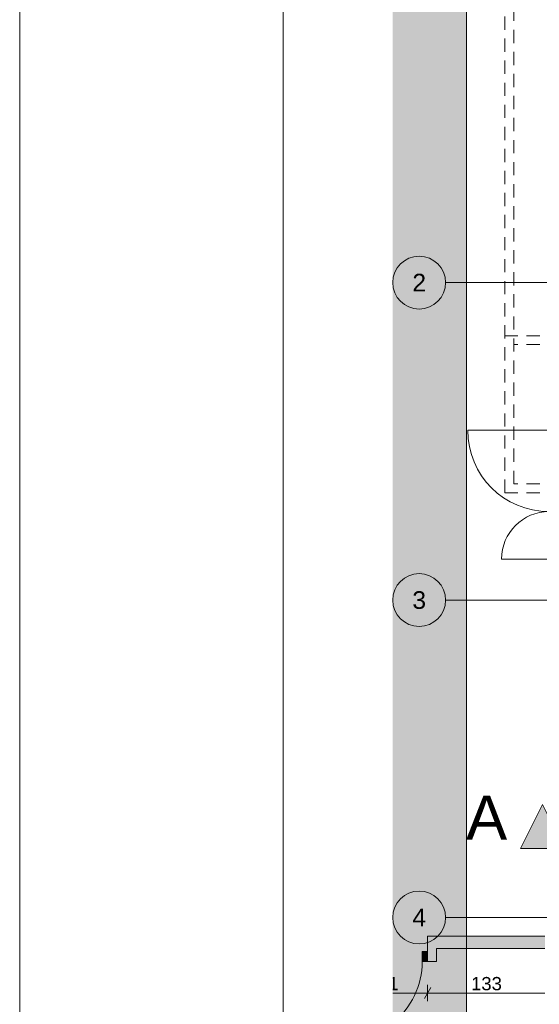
# Paper-space layout 'A-03 INWENTARYZACJA - PIĘTRO 0' of a CAD drawing. Header units: millimetres. Extents: x 0 to 594, y 0 to 297.
# Tile 2 of 11: x 0 to 59, y 100 to 211. Entities that reach past the tile are written whole.
import ezdxf
from ezdxf.xclip import XClip

# ---------------------------------------------------------------- set-up
doc = ezdxf.new("R2010")
doc.units = ezdxf.units.MM
doc.header["$MEASUREMENT"] = 0
doc.header["$XCLIPFRAME"] = 0
for name, pattern in [('DASHDOTX2', [1000, 500, -250, 0, -250]), ('Przer. długie kreski', [2.5, 1.5, -1]), ('PRZERYWANA_DU_A', [550, 350, -200])]:
    doc.linetypes.add(name, pattern=pattern)
for name, color, linetype, lineweight in [('0_Nr_pióra__2', 8, 'Continuous', 13), ('A_linie przekroju_Nr_pióra__1', 7, 'Continuous', 20), ('A_wymiary_Nr_pióra__1', 7, 'Continuous', 20), ('A_wymiary_Nr_pióra__2', 8, 'Continuous', 13), ('A_ściany_Nr_pióra__1', 7, 'Continuous', 20), ('Drzwi Archicad_Nr_pióra__1', 7, 'Continuous', 20)]:
    doc.layers.add(name, color=color, linetype=linetype, lineweight=lineweight)
for name, color, linetype, lineweight, true_color in [('A_Arkusz_Nr_pióra__255', 7, 'Continuous', 15, 0x242424), ('A_osie_Nr_pióra__16', 7, 'Continuous', 5, 0x0f0f0f), ('A_osie_Nr_pióra__76', 7, 'Continuous', 5, 0x2d2d2d), ('A_ściany_Nr_pióra__10', 7, 'Continuous', 13, 0x4b4b4b)]:
    doc.layers.add(name, color=color, linetype=linetype, lineweight=lineweight, true_color=true_color)
for name, color, linetype in [('A_linie przekroju', 7, 'Continuous'), ('A_podrys', 7, 'Continuous'), ('A_ściany', 7, 'Continuous'), ('Drzwi Archicad', 7, 'Continuous')]:
    doc.layers.add(name, color=color, linetype=linetype)
doc.styles.add('STYL_AUTOMATYCZNY_1', font='arial.ttf')
doc.styles.add('STYL_AUTOMATYCZNY_4', font='arial.ttf')

# ---------------------------------------------------------------- blocks, each defined once
blk = doc.blocks.new('Rysunek_2_2', base_point=(-1576.43, -299.44))
at = {"linetype": 'Continuous', "lineweight": 0, "true_color": 0x484848}
blk.add_hatch(color=251, dxfattribs=at).paths.add_polyline_path([(42.32, 9.64), (165.7, 9.64), (165.7, 79.64), (50.7, 79.64), (50.7, 288.45), (42.32, 288.45)])
at = {"layer": 'A_linie przekroju', "linetype": 'Continuous', "lineweight": 0, "true_color": 0x000000}
blk.add_hatch(color=18, dxfattribs=at).paths.add_polyline_path([(56.8, 117.47), (61.8, 117.47), (59.3, 122.47)])
at = {"layer": 'A_ściany', "linetype": 'Continuous', "lineweight": 0, "true_color": 0x000000}
for points in [[(46.27, 107.54), (46.27, 104.64), (47.27, 104.64), (47.27, 107.54)], [(59.59, 107.54), (47.27, 107.54), (47.27, 106.14), (59.59, 106.14)]]:
    blk.add_hatch(color=18, dxfattribs=at).paths.add_polyline_path(points)
at = {"layer": 'Drzwi Archicad', "linetype": 'Continuous', "lineweight": 0, "true_color": 0xfdfdfd}
blk.add_hatch(color=7, dxfattribs=at).paths.add_polyline_path([(46.27, 105.79), (45.67, 105.79), (45.67, 104.64), (46.27, 104.64)])
at = {"layer": '0_Nr_pióra__2', "color": 8, "linetype": 'PRZERYWANA_DU_A', "lineweight": 13, "flags": 128}
blk.add_lwpolyline([(50.7, 288.45), (50.7, 79.64), (165.7, 79.64), (165.7, 9.64)], dxfattribs=at)
at = {"layer": 'A_linie przekroju_Nr_pióra__1', "color": 7, "linetype": 'Continuous', "lineweight": 20, "flags": 128}
blk.add_lwpolyline([(56.8, 117.47), (61.8, 117.47), (59.3, 122.47)], close=True, dxfattribs=at)
at = {"layer": 'A_osie_Nr_pióra__16', "color": 250, "linetype": 'DASHDOTX2', "lineweight": 5, "true_color": 0x0f0f0f}
for p, q in [((68.57, 181.64), (48.32, 181.64)), ((68.57, 145.64), (48.32, 145.64)), ((68.57, 109.64), (48.32, 109.64))]:
    blk.add_line(p, q, dxfattribs=at)
at = {"layer": 'A_osie_Nr_pióra__76', "color": 250, "linetype": 'Continuous', "lineweight": 5, "true_color": 0x2d2d2d}
for centre in [(45.32, 181.64), (45.32, 145.64), (45.32, 109.64)]:
    blk.add_circle(centre, 3, dxfattribs=at)
at = {"layer": 'A_wymiary_Nr_pióra__1', "color": 7, "linetype": 'Continuous', "lineweight": 20}
blk.add_line((46.63, 101.7), (45.91, 100.45), dxfattribs=at)
at = {"layer": 'A_wymiary_Nr_pióra__2', "color": 8, "linetype": 'Continuous', "lineweight": 13}
for p, q in [((46.27, 100.14), (46.27, 102.01)), ((42.32, 101.07), (46.27, 101.07)), ((46.27, 101.07), (59.59, 101.07))]:
    blk.add_line(p, q, dxfattribs=at)
at = {"layer": 'A_ściany_Nr_pióra__1', "color": 7, "linetype": 'Continuous', "lineweight": 20}
for p, q in [((46.27, 107.54), (46.64, 107.54)), ((46.27, 105.79), (46.27, 107.54)), ((46.27, 104.64), (46.27, 105.79)), ((46.27, 104.64), (46.74, 104.64))]:
    blk.add_line(p, q, dxfattribs=at)
at = {"layer": 'A_ściany_Nr_pióra__1', "color": 7, "linetype": 'Continuous', "lineweight": 20, "flags": 128}
for points in [[(47.27, 107.54), (46.27, 107.54)], [(59.59, 107.54), (47.27, 107.54)], [(47.27, 106.14), (59.59, 106.14)], [(47.27, 104.64), (47.27, 106.14)], [(46.27, 104.64), (47.27, 104.64)]]:
    blk.add_lwpolyline(points, dxfattribs=at)
at = {"layer": 'A_ściany_Nr_pióra__10', "color": 251, "linetype": 'Przer. długie kreski', "lineweight": 13, "true_color": 0x4b4b4b}
for p, q in [((56.04, 158.81), (56.04, 218.64)), ((55.04, 157.81), (55.04, 217.64)), ((64, 175.61), (55.04, 175.61)), ((64, 174.61), (56.04, 174.61)), ((64, 158.81), (56.04, 158.81)), ((64, 157.81), (55.04, 157.81))]:
    blk.add_line(p, q, dxfattribs=at)
at = {"layer": 'Drzwi Archicad_Nr_pióra__1', "color": 7, "linetype": 'Continuous', "lineweight": 20}
for p, q in [((60.05, 164.89), (50.83, 164.89)), ((60.05, 150.29), (54.67, 150.29)), ((46.27, 105.79), (46.27, 107.54)), ((46.27, 105.79), (46.27, 107.54)), ((46.27, 107.54), (46.64, 107.54)), ((46.27, 107.54), (46.64, 107.54)), ((46.27, 105.79), (45.67, 105.79)), ((45.67, 105.79), (45.67, 104.64)), ((46.27, 104.64), (46.27, 105.79)), ((46.27, 104.64), (46.27, 105.79)), ((46.27, 104.64), (46.27, 105.79)), ((45.67, 104.64), (46.27, 104.64)), ((46.27, 104.64), (46.74, 104.64)), ((46.27, 104.64), (46.74, 104.64))]:
    blk.add_line(p, q, dxfattribs=at)
for centre, radius, start, end in [((60.05, 164.89), 9.22, 180, 270), ((60.05, 150.29), 5.38, 90, 180), ((36.77, 104.64), 8.9, 308.573, 0)]:
    blk.add_arc(centre, radius, start, end, dxfattribs=at)
at = {"layer": 'A_linie przekroju_Nr_pióra__1', "color": 7, "linetype": 'Continuous', "lineweight": 20, "insert": (55.3, 118.47), "char_height": 5, "attachment_point": 9, "style": 'STYL_AUTOMATYCZNY_1'}
blk.add_mtext('\\A1;{\\pqr;\\pt0;\\fArial|b0|i0|c238|p0;\\W1.000000;A}', dxfattribs=at)
at = {"layer": 'A_osie_Nr_pióra__76', "color": 250, "linetype": 'Continuous', "lineweight": 5, "true_color": 0x2d2d2d, "char_height": 2, "attachment_point": 1, "style": 'STYL_AUTOMATYCZNY_1'}
for s, insert in [('\\A1;{\\pql;\\pt0;\\fArial|b0|i0|c238|p0;\\W1.000000;2}', (44.55, 182.64)), ('\\A1;{\\pql;\\pt0;\\fArial|b0|i0|c238|p0;\\W1.000000;3}', (44.55, 146.64)), ('\\A1;{\\pql;\\pt0;\\fArial|b0|i0|c238|p0;\\W1.000000;4}', (44.55, 110.64))]:
    blk.add_mtext(s, dxfattribs=dict(at, insert=insert))
at = {"layer": 'A_wymiary_Nr_pióra__1', "color": 7, "linetype": 'Continuous', "lineweight": 20, "char_height": 1.5, "width": 3.4323, "attachment_point": 7, "style": 'STYL_AUTOMATYCZNY_4'}
for s, insert in [('\\A1;{\\pql;\\fArial|b0|i0|c238|p0;\\W1.000000;101}', (39.5, 101.37)), ('\\A1;{\\pql;\\fArial|b0|i0|c238|p0;\\W1.000000;133}', (51.21, 101.37))]:
    blk.add_mtext(s, dxfattribs=dict(at, insert=insert))

psp = doc.layouts.new('A-03 INWENTARYZACJA - PIĘTRO 0')

# ---------------------------------------------------------------- linework, layer by layer
at = {"layer": 'A_Arkusz_Nr_pióra__255', "color": 250, "linetype": 'Continuous', "lineweight": 15, "true_color": 0x242424}
psp.add_line((29.9, 292.1), (29.9, 4.9), dxfattribs=at)
at = {"layer": 'A_Arkusz_Nr_pióra__255', "color": 250, "linetype": 'Continuous', "lineweight": 15, "true_color": 0x242424, "flags": 128}
psp.add_lwpolyline([(0, 297), (594, 297), (594, 0), (0, 0)], close=True, dxfattribs=at)

# ---------------------------------------------------------------- block references
at = {"layer": 'A_podrys', "color": 37, "linetype": 'Continuous', "lineweight": 5, "true_color": 0x656532}
ref = psp.add_blockref('Rysunek_2_2', (-1576.43, -299.44), dxfattribs=at)
XClip(ref).set_block_clipping_path([(42.315545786, 9.636052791), (292.7655170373, 288.446052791)])

doc.saveas('drawing.dxf')
